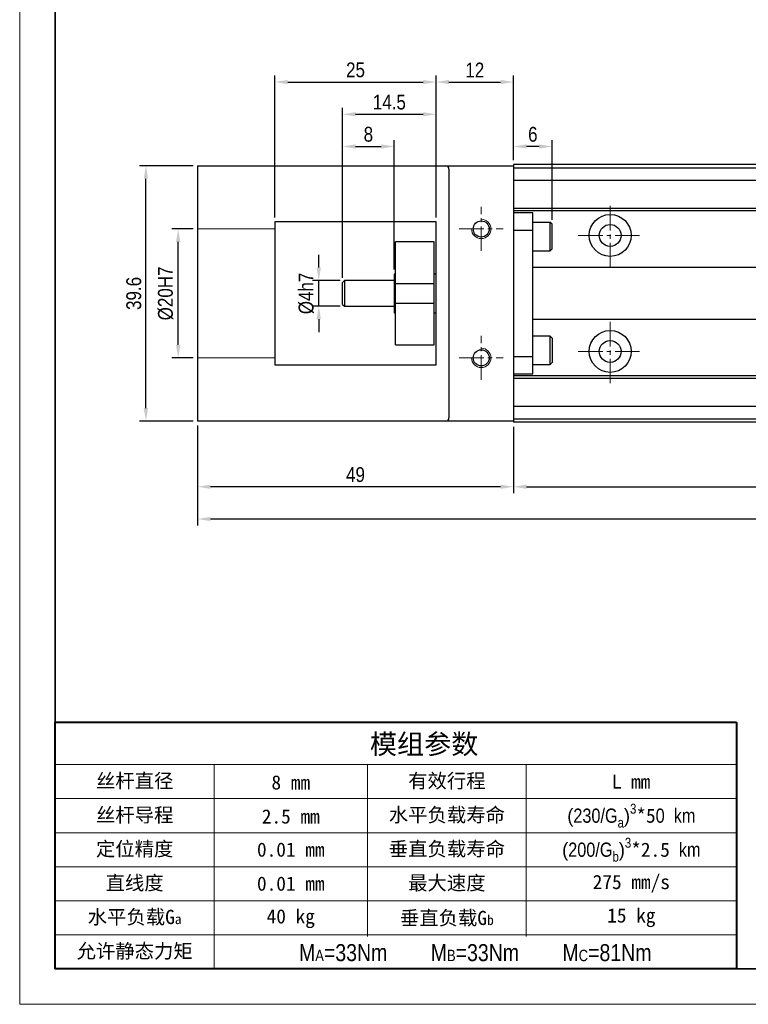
# Model space of a CAD drawing. Header units: millimetres. Extents: x 100 to 1557, y 30 to 283.
# Tile 1 of 16: x 100 to 213, y 30 to 183. Entities that reach past the tile are written whole.
import ezdxf

# ---------------------------------------------------------------- set-up
doc = ezdxf.new("R2010")
doc.units = ezdxf.units.MM
doc.linetypes.add('CENTER2', pattern=[28.575, 19.05, -3.175, 3.175, -3.175])
doc.linetypes.add('DASHED', pattern=[19.05, 12.7, -6.35])
doc.layers.get('Defpoints').update_dxf_attribs({"lineweight": 13})
for name, color, linetype, lineweight in [('小粗', 7, 'Continuous', 25), ('标注', 3, 'Continuous', 13), ('点划线', 1, 'CENTER2', 13), ('粗线', 7, 'Continuous', 35), ('细线', 7, 'Continuous', 13), ('虚线', 253, 'DASHED', 13)]:
    doc.layers.add(name, color=color, linetype=linetype, lineweight=lineweight)
doc.styles.add('3.5', font='ARIALN.TTF', dxfattribs={"height": 2.3})
doc.styles.add('7', font='ARIALN.TTF', dxfattribs={"height": 7})
doc.dimstyles.new('A4—对齐', dxfattribs={"dimtxt": 2.3, "dimasz": 2, "dimexe": 1, "dimexo": 0.7, "dimgap": 0.7, "dimtad": 1, "dimdec": 1, "dimzin": 9, "dimdsep": 46, "dimtxsty": '3.5', "dimcen": 2.5, "dimadec": 0, "dimazin": 0, "dimtm": 1e-09, "dimtfac": 1, "dimtdec": 1, "dimtmove": 0, "dimatfit": 3, "dimfxl": 0, "dimtolj": 1, "dimarcsym": 0})

# ---------------------------------------------------------------- blocks, each defined once
blk = doc.blocks.new('A4图框')
at = {"layer": '粗线'}
blk.add_lwpolyline([(5, 205), (292, 205), (292, 5), (5, 5)], close=True, dxfattribs=at)
at = {"layer": '细线'}
blk.add_lwpolyline([(0, 210), (297, 210), (297, 0), (0, 0)], close=True, dxfattribs=at)
blk = doc.blocks.new('*D44')
at = {"layer": 'Defpoints', "color": 0, "transparency": 16777216}
for p in [(124.58, 150.3), (127.58, 150.3), (127.58, 130.3)]:
    blk.add_point(p, dxfattribs=at)
at = {"layer": '标注', "color": 0, "lineweight": -2, "transparency": 16777216}
for p, q in [((126.88, 150.3), (123.58, 150.3)), ((124.58, 132.3), (124.58, 148.3)), ((126.88, 130.3), (123.58, 130.3))]:
    blk.add_line(p, q, dxfattribs=at)
at = {"layer": '标注', "color": 0, "transparency": 16777216}
for points in [[(124.24, 148.3), (124.91, 148.3), (124.58, 150.3)], [(124.24, 132.3), (124.91, 132.3), (124.58, 130.3)]]:
    blk.add_solid(points, dxfattribs=at)
at = {"layer": '标注', "color": 0, "transparency": 16777216, "insert": (122.64, 140.3), "char_height": 2.3, "attachment_point": 5, "rotation": 90, "style": '3.5'}
blk.add_mtext('\\A1;%%C20H7', dxfattribs=at)
blk = doc.blocks.new('*D45')
at = {"layer": 'Defpoints', "color": 0, "transparency": 16777216}
for p in [(158.08, 163.1), (158.08, 143.3), (150.08, 142)]:
    blk.add_point(p, dxfattribs=at)
at = {"layer": '标注', "color": 0, "lineweight": -2, "transparency": 16777216}
for p, q in [((150.08, 142.7), (150.08, 164.1)), ((158.08, 144), (158.08, 164.1)), ((152.08, 163.1), (156.08, 163.1))]:
    blk.add_line(p, q, dxfattribs=at)
at = {"layer": '标注', "color": 0, "transparency": 16777216}
for points in [[(152.08, 163.43), (152.08, 162.77), (150.08, 163.1)], [(156.08, 163.43), (156.08, 162.77), (158.08, 163.1)]]:
    blk.add_solid(points, dxfattribs=at)
at = {"layer": '标注', "color": 0, "transparency": 16777216, "insert": (154.08, 164.98), "char_height": 2.3, "attachment_point": 5, "style": '3.5'}
blk.add_mtext('\\A1;8', dxfattribs=at)
blk = doc.blocks.new('*D46')
at = {"layer": 'Defpoints', "color": 0, "transparency": 16777216}
for p in [(164.58, 168.1), (164.58, 151.4), (150.08, 142)]:
    blk.add_point(p, dxfattribs=at)
at = {"layer": '标注', "color": 0, "lineweight": -2, "transparency": 16777216}
for p, q in [((150.08, 142.7), (150.08, 169.1)), ((152.08, 168.1), (162.58, 168.1)), ((164.58, 152.1), (164.58, 169.1))]:
    blk.add_line(p, q, dxfattribs=at)
at = {"layer": '标注', "color": 0, "transparency": 16777216}
for points in [[(152.08, 168.43), (152.08, 167.77), (150.08, 168.1)], [(162.58, 168.43), (162.58, 167.77), (164.58, 168.1)]]:
    blk.add_solid(points, dxfattribs=at)
at = {"layer": '标注', "color": 0, "transparency": 16777216, "insert": (157.33, 169.98), "char_height": 2.3, "attachment_point": 5, "style": '3.5'}
blk.add_mtext('\\A1;14.5', dxfattribs=at)
blk = doc.blocks.new('*D47')
at = {"layer": 'Defpoints', "color": 0, "transparency": 16777216}
for p in [(176.58, 173.1), (176.58, 160.3), (164.58, 151.4)]:
    blk.add_point(p, dxfattribs=at)
at = {"layer": '标注', "color": 0, "lineweight": -2, "transparency": 16777216}
for p, q in [((164.58, 152.1), (164.58, 174.1)), ((166.58, 173.1), (174.58, 173.1)), ((176.58, 161), (176.58, 174.1))]:
    blk.add_line(p, q, dxfattribs=at)
at = {"layer": '标注', "color": 0, "transparency": 16777216}
for points in [[(166.58, 173.43), (166.58, 172.77), (164.58, 173.1)], [(174.58, 173.43), (174.58, 172.77), (176.58, 173.1)]]:
    blk.add_solid(points, dxfattribs=at)
at = {"layer": '标注', "color": 0, "transparency": 16777216, "insert": (170.58, 174.96), "char_height": 2.3, "attachment_point": 5, "style": '3.5'}
blk.add_mtext('\\A1;12', dxfattribs=at)
blk = doc.blocks.new('*D48')
at = {"layer": 'Defpoints', "color": 0, "transparency": 16777216}
for p in [(164.58, 173.1), (139.58, 151.4), (164.58, 151.4)]:
    blk.add_point(p, dxfattribs=at)
at = {"layer": '标注', "color": 0, "lineweight": -2, "transparency": 16777216}
for p, q in [((139.58, 152.1), (139.58, 174.1)), ((141.58, 173.1), (162.58, 173.1)), ((164.58, 152.1), (164.58, 174.1))]:
    blk.add_line(p, q, dxfattribs=at)
at = {"layer": '标注', "color": 0, "transparency": 16777216}
for points in [[(141.58, 173.43), (141.58, 172.77), (139.58, 173.1)], [(162.58, 173.43), (162.58, 172.77), (164.58, 173.1)]]:
    blk.add_solid(points, dxfattribs=at)
at = {"layer": '标注', "color": 0, "transparency": 16777216, "insert": (152.08, 174.98), "char_height": 2.3, "attachment_point": 5, "style": '3.5'}
blk.add_mtext('\\A1;25', dxfattribs=at)
blk = doc.blocks.new('*D49')
at = {"layer": 'Defpoints', "color": 0, "transparency": 16777216}
for p in [(176.58, 163.1), (176.58, 160.3), (182.58, 151.03)]:
    blk.add_point(p, dxfattribs=at)
at = {"layer": '标注', "color": 0, "lineweight": -2, "transparency": 16777216}
for p, q in [((176.58, 161), (176.58, 164.1)), ((182.58, 151.73), (182.58, 164.1)), ((180.58, 163.1), (178.58, 163.1))]:
    blk.add_line(p, q, dxfattribs=at)
at = {"layer": '标注', "color": 0, "transparency": 16777216}
for points in [[(178.58, 163.43), (178.58, 162.77), (176.58, 163.1)], [(180.58, 163.43), (180.58, 162.77), (182.58, 163.1)]]:
    blk.add_solid(points, dxfattribs=at)
at = {"layer": '标注', "color": 0, "transparency": 16777216, "insert": (179.58, 164.98), "char_height": 2.3, "attachment_point": 5, "style": '3.5'}
blk.add_mtext('\\A1;6', dxfattribs=at)
blk = doc.blocks.new('*D50')
at = {"layer": 'Defpoints', "color": 0, "transparency": 16777216}
for p in [(146.39, 142.3), (150.38, 142.3), (150.38, 138.3)]:
    blk.add_point(p, dxfattribs=at)
at = {"layer": '标注', "color": 0, "lineweight": -2, "transparency": 16777216}
for p, q in [((146.39, 144.3), (146.39, 146.3)), ((149.68, 142.3), (145.39, 142.3)), ((146.39, 138.3), (146.39, 142.3)), ((149.68, 138.3), (145.39, 138.3)), ((146.39, 136.3), (146.39, 134.3))]:
    blk.add_line(p, q, dxfattribs=at)
at = {"layer": '标注', "color": 0, "transparency": 16777216}
for points in [[(146.05, 144.3), (146.72, 144.3), (146.39, 142.3)], [(146.05, 136.3), (146.72, 136.3), (146.39, 138.3)]]:
    blk.add_solid(points, dxfattribs=at)
at = {"layer": '标注', "color": 0, "transparency": 16777216, "insert": (144.45, 140.3), "char_height": 2.3, "attachment_point": 5, "rotation": 90, "style": '3.5'}
blk.add_mtext('\\A1;%%C4h7', dxfattribs=at)
blk = doc.blocks.new('*D51')
at = {"layer": 'Defpoints', "color": 0, "transparency": 16777216}
for p in [(119.58, 160.1), (127.58, 160.1), (127.58, 120.5)]:
    blk.add_point(p, dxfattribs=at)
at = {"layer": '标注', "color": 0, "lineweight": -2, "transparency": 16777216}
for p, q in [((126.88, 160.1), (118.58, 160.1)), ((119.58, 122.5), (119.58, 158.1)), ((126.88, 120.5), (118.58, 120.5))]:
    blk.add_line(p, q, dxfattribs=at)
at = {"layer": '标注', "color": 0, "transparency": 16777216}
for points in [[(119.24, 158.1), (119.91, 158.1), (119.58, 160.1)], [(119.24, 122.5), (119.91, 122.5), (119.58, 120.5)]]:
    blk.add_solid(points, dxfattribs=at)
at = {"layer": '标注', "color": 0, "transparency": 16777216, "insert": (117.7, 140.3), "char_height": 2.3, "attachment_point": 5, "rotation": 90, "style": '3.5'}
blk.add_mtext('\\A1;39.6', dxfattribs=at)
blk = doc.blocks.new('*D56')
at = {"layer": 'Defpoints', "color": 0, "transparency": 16777216}
for p in [(176.58, 120.3), (326.58, 120.3), (326.58, 110.3)]:
    blk.add_point(p, dxfattribs=at)
at = {"layer": '标注', "color": 0, "lineweight": -2, "transparency": 16777216}
for p, q in [((176.58, 119.6), (176.58, 109.3)), ((326.58, 119.6), (326.58, 109.3)), ((178.58, 110.3), (324.58, 110.3))]:
    blk.add_line(p, q, dxfattribs=at)
at = {"layer": '标注', "color": 0, "transparency": 16777216}
for points in [[(178.58, 110.63), (178.58, 109.97), (176.58, 110.3)], [(324.58, 110.63), (324.58, 109.97), (326.58, 110.3)]]:
    blk.add_solid(points, dxfattribs=at)
at = {"layer": '标注', "color": 0, "transparency": 16777216, "insert": (251.58, 112.16), "char_height": 2.3, "width": 17.3777, "attachment_point": 5, "style": '3.5'}
blk.add_mtext('\\A1;L2', dxfattribs=at)
blk = doc.blocks.new('*D57')
at = {"layer": 'Defpoints', "color": 0, "transparency": 16777216}
for p in [(127.58, 120.5), (176.58, 120.3), (127.58, 110.3)]:
    blk.add_point(p, dxfattribs=at)
at = {"layer": '标注', "color": 0, "lineweight": -2, "transparency": 16777216}
for p, q in [((127.58, 119.8), (127.58, 109.3)), ((176.58, 119.6), (176.58, 109.3)), ((174.58, 110.3), (129.58, 110.3))]:
    blk.add_line(p, q, dxfattribs=at)
at = {"layer": '标注', "color": 0, "transparency": 16777216}
for points in [[(129.58, 110.63), (129.58, 109.97), (127.58, 110.3)], [(174.58, 110.63), (174.58, 109.97), (176.58, 110.3)]]:
    blk.add_solid(points, dxfattribs=at)
at = {"layer": '标注', "color": 0, "transparency": 16777216, "insert": (152.08, 112.18), "char_height": 2.3, "attachment_point": 5, "style": '3.5'}
blk.add_mtext('\\A1;49', dxfattribs=at)
blk = doc.blocks.new('*D58')
at = {"layer": 'Defpoints', "color": 0, "transparency": 16777216}
for p in [(336.58, 121), (127.58, 120.5), (336.58, 105.3)]:
    blk.add_point(p, dxfattribs=at)
at = {"layer": '标注', "color": 0, "lineweight": -2, "transparency": 16777216}
for p, q in [((127.58, 119.8), (127.58, 104.3)), ((336.58, 120.3), (336.58, 104.3)), ((129.58, 105.3), (334.58, 105.3))]:
    blk.add_line(p, q, dxfattribs=at)
at = {"layer": '标注', "color": 0, "transparency": 16777216}
for points in [[(129.58, 105.63), (129.58, 104.97), (127.58, 105.3)], [(334.58, 105.63), (334.58, 104.97), (336.58, 105.3)]]:
    blk.add_solid(points, dxfattribs=at)
at = {"layer": '标注', "color": 0, "transparency": 16777216, "insert": (232.08, 107.16), "char_height": 2.3, "width": 21.1351, "attachment_point": 5, "style": '3.5'}
blk.add_mtext('\\A1;L1', dxfattribs=at)

msp = doc.modelspace()

# ---------------------------------------------------------------- linework, layer by layer
at = {"layer": '小粗'}
for p, q in [((127.58, 160.1), (176.58, 160.1)), ((127.58, 160.1), (127.58, 120.5)), ((166.58, 159.6), (166.58, 121)), ((326.58, 160.3), (176.58, 160.3)), ((176.58, 160.3), (176.58, 120.3)), ((176.58, 159.8), (326.58, 159.8)), ((326.58, 157.8), (176.58, 157.8)), ((228.78, 153.5), (176.58, 153.5)), ((228.78, 153.1), (176.58, 153.1)), ((179.58, 152.8), (176.58, 152.8)), ((179.58, 127.8), (179.58, 152.8)), ((164.58, 151.4), (139.58, 151.4)), ((139.58, 151.4), (139.58, 129.2)), ((164.58, 129.2), (164.58, 151.4)), ((182.28, 151.33), (179.58, 151.33)), ((182.58, 151.03), (182.28, 151.33)), ((182.28, 146.93), (182.28, 151.33)), ((179.58, 150.07), (176.58, 150.07)), ((182.58, 147.23), (182.58, 151.03)), ((164.28, 148.3), (158.28, 148.3)), ((158.28, 132.3), (158.28, 148.3)), ((164.28, 132.3), (164.28, 148.3)), ((179.58, 146.93), (182.28, 146.93)), ((182.28, 146.93), (182.58, 147.23)), ((228.78, 144.3), (179.58, 144.3)), ((150.08, 142), (150.38, 142.3)), ((158.08, 142.3), (150.38, 142.3)), ((150.38, 142.3), (150.38, 138.3)), ((158.28, 143.3), (158.08, 143.3)), ((158.08, 143.3), (158.08, 137.3)), ((164.58, 143.3), (164.28, 143.3)), ((150.08, 138.6), (150.08, 142)), ((164.28, 141.8), (158.28, 141.8)), ((150.08, 138.6), (150.38, 138.3)), ((150.38, 138.3), (158.08, 138.3)), ((158.28, 138.8), (164.28, 138.8)), ((158.08, 137.3), (158.28, 137.3)), ((164.28, 137.3), (164.58, 137.3)), ((179.58, 136.3), (228.78, 136.3)), ((182.28, 133.67), (179.58, 133.67)), ((182.58, 133.37), (182.28, 133.67)), ((182.28, 129.27), (182.28, 133.67)), ((182.58, 133.37), (182.58, 129.57)), ((158.28, 132.3), (164.28, 132.3)), ((176.58, 130.53), (179.58, 130.53)), ((139.58, 129.2), (164.58, 129.2)), ((179.58, 129.27), (182.28, 129.27)), ((182.28, 129.27), (182.58, 129.57)), ((176.58, 127.8), (179.58, 127.8)), ((228.78, 127.5), (176.58, 127.5)), ((228.78, 127.1), (176.58, 127.1)), ((176.58, 122.8), (326.58, 122.8)), ((326.58, 120.8), (176.58, 120.8)), ((176.58, 120.5), (127.58, 120.5)), ((326.58, 120.3), (176.58, 120.3))]:
    msp.add_line(p, q, dxfattribs=at)
for centre, radius in [((171.58, 150.3), 1.25), ((191.58, 149.3), 3.25), ((191.58, 149.3), 1.7), ((191.58, 131.3), 3.25), ((191.58, 131.3), 1.7), ((171.58, 130.3), 1.25)]:
    msp.add_circle(centre, radius, dxfattribs=at)
for centre, start, end in [((166.08, 159.6), 0, 90), ((166.08, 121), 270, 0)]:
    msp.add_arc(centre, 0.5, start, end, dxfattribs=at)
at = {"layer": '标注'}
for p, q in [((105.5, 67.2), (211.15, 67.2)), ((130.15, 67.2), (130.15, 35.5)), ((153.92, 67.2), (153.92, 40.5)), ((178.57, 67.2), (178.57, 40.5)), ((105.5, 61.91), (211.15, 61.91)), ((105.5, 56.63), (211.15, 56.63)), ((105.5, 51.35), (211.15, 51.35)), ((105.5, 46.07), (211.15, 46.07)), ((105.5, 40.78), (211.15, 40.78))]:
    msp.add_line(p, q, dxfattribs=at)
at = {"layer": '标注', "lineweight": 40}
for points in [[(211.15, 73.8), (211.15, 35.5), (105.5, 35.5), (105.5, 73.8)], [(105.5, 73.8), (211.15, 73.8)]]:
    msp.add_lwpolyline(points, dxfattribs=at)
at = {"layer": '标注'}
for centre in [(171.58, 150.3), (171.58, 130.3)]:
    msp.add_arc(centre, 1.5, 180, 90, dxfattribs=at)
at = {"layer": '点划线', "ltscale": 0.2}
for p, q in [((171.58, 146.89), (171.58, 153.71)), ((191.58, 144.35), (191.58, 154.25)), ((168.17, 150.3), (174.98, 150.3)), ((186.62, 149.3), (196.53, 149.3)), ((191.58, 126.35), (191.58, 136.25)), ((171.58, 126.89), (171.58, 133.71)), ((168.17, 130.3), (174.98, 130.3)), ((186.62, 131.3), (196.53, 131.3))]:
    msp.add_line(p, q, dxfattribs=at)
at = {"layer": '虚线'}
for p, q in [((139.58, 150.3), (127.58, 150.3)), ((139.58, 130.3), (127.58, 130.3))]:
    msp.add_line(p, q, dxfattribs=at)

# ---------------------------------------------------------------- block references
at = {"layer": '标注', "xscale": 1.10045781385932, "yscale": 1.10045781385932, "zscale": 1.10045781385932}
msp.add_blockref('A4图框', (100, 30), dxfattribs=at)

# ---------------------------------------------------------------- texts
at = {"layer": '标注', "attachment_point": 5, "style": '7'}
for s, insert, char_height, width in [('{\\fSimSun|b0|i0|c134|p2;模组参数}', (162.72, 70.21), 3.0813, 105.644), ('{\\fSimSun|b0|i0|c134|p2;丝杆直径}', (117.83, 64.55), 2.2009, 24.6491), ('{\\fSimSun|b0|i0|c134|p34;有效行程}', (166.25, 64.55), 2.2009, 24.6503), ('{\\fSimSun|b0|i0|c134|p34;8 mm}', (142.04, 64.41), 2.2009, 23.7698), ('L{\\fSimSun|b0|i0|c134|p34; mm}', (194.86, 64.55), 2.2009, 32.5747), ('\\A1;{\\fYouYuan|b0|i0|c134|p49;\\H0.95995x;(}230/G{\\H0.7x;\\S ^ a;\\fYouYuan|b0|i0|c134|p49;\\H1.37137x;)\\fArial Narrow|b0|i0|c134|p34;\\H0.7292x;\\S3^  ;\\fSimSun|b0|i0|c134|p34;\\H1.42858x;*5}0  km', (194.86, 59.27), 2.20092, 32.5747), ('{\\fSimSun|b0|i0|c134|p2;丝杆导程}', (117.83, 59.27), 2.2009, 24.6491), ('{\\fSimSun|b0|i0|c134|p34;2.5 mm}', (142.04, 59.13), 2.2009, 23.7698), ('{\\fSimSun|b0|i0|c134|p34;水平负载寿命}', (166.25, 59.27), 2.2009, 24.6503), ('{\\fSimSun|b0|i0|c134|p2;定位精度}', (117.83, 53.99), 2.2009, 24.6491), ('{\\fSimSun|b0|i0|c134|p34;0.01 mm}', (142.04, 53.99), 2.2009, 23.7698), ('{\\fSimSun|b0|i0|c134|p34;垂直负载寿命}', (166.25, 53.99), 2.2009, 24.6503), ('\\A1;{\\fYouYuan|b0|i0|c134|p49;\\H0.95995x;(}200/G{\\H0.7x;\\S ^ b;\\fYouYuan|b0|i0|c134|p49;\\H1.37136x;)\\fArial Narrow|b0|i0|c134|p34;\\H0.7292x;\\S3^  ;\\fSimSun|b0|i0|c134|p34;\\H1.42858x;*2.5}  km', (194.86, 53.99), 2.20092, 32.5747), ('{\\fSimSun|b0|i0|c134|p2;直线度}', (117.83, 48.71), 2.2009, 24.6491), ('{\\fSimSun|b0|i0|c134|p34;0.01 mm}', (142.04, 48.71), 2.2009, 23.7698), ('{\\fSimSun|b0|i0|c134|p34;最大速度}', (166.25, 48.71), 2.2009, 24.6503), ('{\\fSimSun|b0|i0|c134|p34;275 mm/s}', (194.86, 48.71), 2.2009, 32.5747), ('{\\fSimSun|b0|i0|c134|p34;水平负载G\\H0.70397x;a}', (117.83, 43.43), 2.2009, 24.6491), ('{\\fSimSun|b0|i0|c134|p34;40 kg}', (142.04, 43.28), 2.2009, 23.7698), ('{\\fSimSun|b0|i0|c134|p34;垂直负载G\\H0.70397x;b}', (166.25, 43.28), 2.2009, 24.6503), ('{\\fSimSun|b0|i0|c134|p34;15 kg}', (194.86, 43.43), 2.2009, 32.5747), ('{\\fSimSun|b0|i0|c134|p34;允许静态力矩}', (117.83, 38.14), 2.2009, 24.6491), ('{\\H1.2x;M\\H0.66667x;A\\H1.5x;=33Nm        M\\H0.66667x;B\\H1.5x;=33Nm        M\\H0.66667x;C\\H1.5x;=81Nm \\H1.16666x; \\fSimSun|b0|i0|c134|p34; }', (170.65, 38), 2.20092, 80.9949)]:
    msp.add_mtext(s, dxfattribs=dict(at, insert=insert, char_height=char_height, width=width))

# ---------------------------------------------------------------- dimensions: what is measured, and where the dimension line sits
at = {"layer": '标注'}
for base, p1, p2, picture, middle in [((164.58, 173.1), (139.58, 151.4), (164.58, 151.4), '*D48', (152.08, 174.98)), ((176.58, 173.1), (164.58, 151.4), (176.58, 160.3), '*D47', (170.58, 174.96)), ((164.58, 168.1), (150.08, 142), (164.58, 151.4), '*D46', (157.33, 169.98)), ((158.08, 163.1), (150.08, 142), (158.08, 143.3), '*D45', (154.08, 164.98)), ((176.58, 163.1), (182.58, 151.03), (176.58, 160.3), '*D49', (179.58, 164.98)), ((127.58, 110.3), (176.58, 120.3), (127.58, 120.5), '*D57', (152.08, 112.18))]:
    dim = msp.add_linear_dim(base=base, p1=p1, p2=p2, dimstyle='A4—对齐', dxfattribs=at)
    dim.commit()
    dim.dimension.update_dxf_attribs({"geometry": picture, "text_midpoint": middle})
dim = msp.add_linear_dim(base=(119.58, 160.1), p1=(127.58, 120.5), p2=(127.58, 160.1), angle=90, dimstyle='A4—对齐', dxfattribs=at)
dim.commit()
dim.dimension.update_dxf_attribs({"geometry": '*D51', "text_midpoint": (117.7, 140.3)})
for base, p1, p2, text, picture, middle in [((124.58, 150.3), (127.58, 130.3), (127.58, 150.3), '%%C<>H7', '*D44', (124.58, 140.3)), ((146.39, 142.3), (150.38, 138.3), (150.38, 142.3), '%%C<>h7', '*D50', (146.39, 140.3))]:
    dim = msp.add_linear_dim(base=base, p1=p1, p2=p2, angle=90, text=text, dimstyle='A4—对齐', dxfattribs=at)
    dim.commit()
    dim.dimension.update_dxf_attribs({"geometry": picture, "text_midpoint": middle, "dimtype": 160})
for base, p1, p2, text, picture, middle in [((336.58, 105.3), (127.58, 120.5), (336.58, 121), 'L1', '*D58', (232.08, 107.16)), ((326.58, 110.3), (176.58, 120.3), (326.58, 120.3), 'L2', '*D56', (251.58, 112.16))]:
    dim = msp.add_linear_dim(base=base, p1=p1, p2=p2, text=text, dimstyle='A4—对齐', dxfattribs=at)
    dim.commit()
    dim.dimension.update_dxf_attribs({"geometry": picture, "text_midpoint": middle})

doc.saveas('drawing.dxf')
